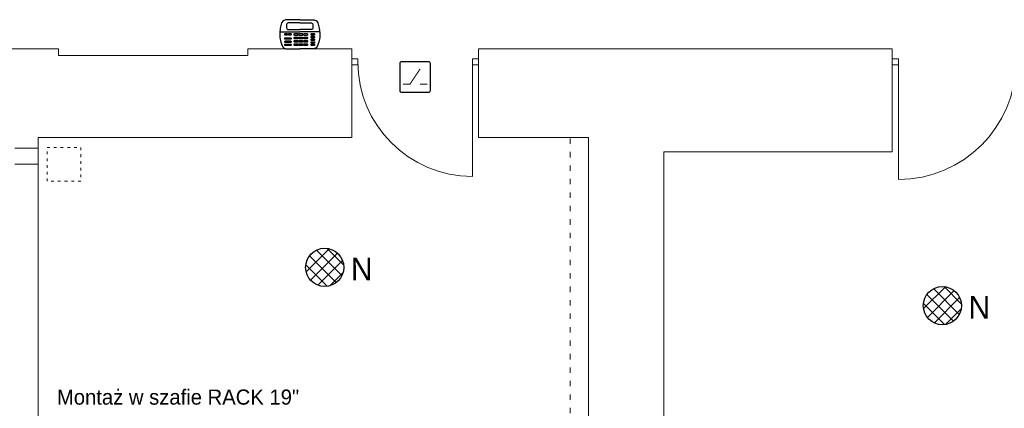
# Model space of a CAD drawing. Header units: centimetres. Extents: x 74448 to 96987, y -37016 to -10817.
# Tile 104 of 174: x 79468 to 80347, y -30507 to -30161. Entities that reach past the tile are written whole.
import ezdxf

# ---------------------------------------------------------------- set-up
doc = ezdxf.new("R2010")
doc.units = ezdxf.units.CM
doc.header["$LTSCALE"] = 0.02
doc.linetypes.add('ACAD_ISO03W100', pattern=[30, 12, -18])
doc.layers.get('0').update_dxf_attribs({"color": 8, "lineweight": 13})
for name, color, linetype, lineweight in [('_AUDIO', 7, 'Continuous', 18), ('CCTV', 7, 'Continuous', 25), ('LINIE PRZEKROJOWE', 8, 'Continuous', 13), ('SSWiN', 7, 'Continuous', 25), ('stolarka', 8, 'Continuous', 13), ('WIDOK', 8, 'Continuous', 13)]:
    doc.layers.add(name, color=color, linetype=linetype, lineweight=lineweight)
doc.styles.add('Tomasz_W legenda', font='TCM_____.TTF')
pattern_1 = [(45, (-5798.748, -5798.748), (-5.6126601, 5.6126601), []), (135, (-5798.748, -5798.748), (-5.6126601, -5.6126601), [])]

# ---------------------------------------------------------------- blocks, each defined once
blk = doc.blocks.new('*U3')
at = {"layer": 'stolarka', "transparency": 33554684}
blk.add_lwpolyline([(5, 0), (5, 95)], dxfattribs=at)
for points in [[(0, 2.5), (0, -2.5), (5, -2.5), (5, 2.5)], [(100, -2.5), (105, -2.5), (105, 2.5), (100, 2.5)]]:
    blk.add_lwpolyline(points, close=True, dxfattribs=at)
blk.add_arc((5, 0), 95, 0, 90, dxfattribs=at)
blk = doc.blocks.new('AAT_KONTRKTRON')
blk.add_lwpolyline([(1, -8.27), (15.54, -8.27, 0.414214), (16.54, -7.27), (16.54, 7.27, 0.414214), (15.54, 8.27), (1, 8.27, 0.414214), (0, 7.27), (0, -7.27, 0.414214)], format="xyb", close=True)
at = {"const_width": 0.551}
for points in [[(1.65, -3.86), (5.51, -3.86), (11.02, 4.41)], [(11.02, -3.86), (14.88, -3.86)]]:
    blk.add_lwpolyline(points, dxfattribs=at)
blk = doc.blocks.new('AAT_KLAW_LCD')
for points in [[(13.08, 10.24), (3.63, 10.24), (2.19, 9.58), (1.17, 8.14), (0.3, 4.78), (0, 1.5), (0, -1.5), (0.6, -4.39), (1.65, -7.24), (2.37, -8.17), (4, -8.8), (13.08, -8.8)], [(13.08, 10.24), (22.52, 10.24), (23.96, 9.58), (24.98, 8.14), (25.86, 4.78), (26.16, 1.5), (26.16, -1.5), (25.56, -4.39), (24.5, -7.24), (23.78, -8.17), (22.16, -8.8), (13.08, -8.8)], [(0.08, 2.34), (13.08, 2.34)], [(26.08, 2.34), (13.08, 2.34)]]:
    blk.add_lwpolyline(points)
for points in [[(13.08, 8.13), (5.48, 8.13, 0.414214), (4.48, 7.13), (4.48, 4.83, 0.414214), (5.48, 3.83), (13.08, 3.83)], [(13.08, 8.13), (20.68, 8.13, -0.414214), (21.68, 7.13), (21.68, 4.83, -0.414214), (20.68, 3.83), (13.08, 3.83)]]:
    blk.add_lwpolyline(points, format="xyb")
for points in [[(3.65, 1.16), (4.62, 1.16, -0.414214), (5.02, 0.76), (5.02, 0.58, -0.414214), (4.62, 0.18), (3.65, 0.18, -0.414214), (3.25, 0.58), (3.25, 0.76, -0.414214)], [(6.02, 1.16), (6.98, 1.16, -0.414214), (7.38, 0.76), (7.38, 0.58, -0.414214), (6.98, 0.18), (6.02, 0.18, -0.414214), (5.62, 0.58), (5.62, 0.76, -0.414214)], [(9.88, 1.16), (11.44, 1.16, -0.414214), (11.84, 0.76), (11.84, 0.36, -0.414214), (11.44, -0.04), (9.88, -0.04, -0.414214), (9.48, 0.36), (9.48, 0.76, -0.414214)], [(12.94, 1.16), (14.51, 1.16, -0.414214), (14.91, 0.76), (14.91, 0.36, -0.414214), (14.51, -0.04), (12.94, -0.04, -0.414214), (12.54, 0.36), (12.54, 0.76, -0.414214)], [(16.17, 1.16), (17.73, 1.16, -0.414214), (18.13, 0.76), (18.13, 0.36, -0.414214), (17.73, -0.04), (16.17, -0.04, -0.414214), (15.77, 0.36), (15.77, 0.76, -0.414214)], [(20.87, 1.16), (22.42, 1.16, -0.414214), (22.82, 0.76), (22.82, 0.58, -0.414214), (22.42, 0.18), (20.87, 0.18, -0.414214), (20.47, 0.58), (20.47, 0.76, -0.414214)], [(3.65, -1.53), (6.98, -1.53, -0.414214), (7.38, -1.93), (7.38, -2.12, -0.414214), (6.98, -2.52), (3.65, -2.52, -0.414214), (3.25, -2.12), (3.25, -1.93, -0.414214)], [(3.65, -3.7), (6.98, -3.7, -0.414214), (7.38, -4.1), (7.38, -4.28, -0.414214), (6.98, -4.68), (3.65, -4.68, -0.414214), (3.25, -4.28), (3.25, -4.1, -0.414214)], [(3.65, -5.77), (6.98, -5.77, -0.414214), (7.38, -6.17), (7.38, -6.36, -0.414214), (6.98, -6.76), (3.65, -6.76, -0.414214), (3.25, -6.36), (3.25, -6.17, -0.414214)], [(9.88, -1.13), (11.44, -1.13, -0.414214), (11.84, -1.53), (11.84, -1.93, -0.414214), (11.44, -2.33), (9.88, -2.33, -0.414214), (9.48, -1.93), (9.48, -1.53, -0.414214)], [(9.88, -3.37), (11.44, -3.37, -0.414214), (11.84, -3.77), (11.84, -4.17, -0.414214), (11.44, -4.57), (9.88, -4.57, -0.414214), (9.48, -4.17), (9.48, -3.77, -0.414214)], [(9.88, -5.55), (11.44, -5.55, -0.414214), (11.84, -5.95), (11.84, -6.35, -0.414214), (11.44, -6.75), (9.88, -6.75, -0.414214), (9.48, -6.35), (9.48, -5.95, -0.414214)], [(12.94, -1.13), (14.51, -1.13, -0.414214), (14.91, -1.53), (14.91, -1.93, -0.414214), (14.51, -2.33), (12.94, -2.33, -0.414214), (12.54, -1.93), (12.54, -1.53, -0.414214)], [(12.94, -3.37), (14.51, -3.37, -0.414214), (14.91, -3.77), (14.91, -4.17, -0.414214), (14.51, -4.57), (12.94, -4.57, -0.414214), (12.54, -4.17), (12.54, -3.77, -0.414214)], [(12.94, -5.55), (14.51, -5.55, -0.414214), (14.91, -5.95), (14.91, -6.35, -0.414214), (14.51, -6.75), (12.94, -6.75, -0.414214), (12.54, -6.35), (12.54, -5.95, -0.414214)], [(16.17, -1.13), (17.73, -1.13, -0.414214), (18.13, -1.53), (18.13, -1.93, -0.414214), (17.73, -2.33), (16.17, -2.33, -0.414214), (15.77, -1.93), (15.77, -1.53, -0.414214)], [(16.17, -3.37), (17.73, -3.37, -0.414214), (18.13, -3.77), (18.13, -4.17, -0.414214), (17.73, -4.57), (16.17, -4.57, -0.414214), (15.77, -4.17), (15.77, -3.77, -0.414214)], [(16.17, -5.55), (17.73, -5.55, -0.414214), (18.13, -5.95), (18.13, -6.35, -0.414214), (17.73, -6.75), (16.17, -6.75, -0.414214), (15.77, -6.35), (15.77, -5.95, -0.414214)], [(20.87, -0.65), (22.42, -0.65, -0.414214), (22.82, -1.05), (22.82, -1.24, -0.414214), (22.42, -1.64), (20.87, -1.64, -0.414214), (20.47, -1.24), (20.47, -1.05, -0.414214)], [(20.87, -2.39), (22.42, -2.39, -0.414214), (22.82, -2.79), (22.82, -2.98, -0.414214), (22.42, -3.38), (20.87, -3.38, -0.414214), (20.47, -2.98), (20.47, -2.79, -0.414214)], [(20.87, -4.19), (22.42, -4.19, -0.414214), (22.82, -4.59), (22.82, -4.78, -0.414214), (22.42, -5.18), (20.87, -5.18, -0.414214), (20.47, -4.78), (20.47, -4.59, -0.414214)], [(20.87, -5.76), (22.42, -5.76, -0.414214), (22.82, -6.16), (22.82, -6.35, -0.414214), (22.42, -6.75), (20.87, -6.75, -0.414214), (20.47, -6.35), (20.47, -6.16, -0.414214)]]:
    blk.add_lwpolyline(points, format="xyb", close=True)

msp = doc.modelspace()

# ---------------------------------------------------------------- hatches: boundary and pattern name
at = {"layer": '_AUDIO'}
h = msp.add_hatch(dxfattribs=at)
h.set_pattern_fill('ANSI37', color=256, scale=2.5)
h.set_pattern_definition(pattern_1)
h.paths.add_polyline_path([(79757.56, -30381.26, 1), (79723.56, -30381.26, 1)])
h = msp.add_hatch(dxfattribs=at)
h.set_pattern_fill('ANSI37', color=256, scale=2.5)
h.set_pattern_definition(pattern_1)
h.paths.add_polyline_path([(80308.61, -30415.4, 1), (80274.61, -30415.4, 1)])

# ---------------------------------------------------------------- linework, layer by layer
at = {"layer": '_AUDIO', "lineweight": 30}
for centre in [(79740.56, -30381.26), (80291.61, -30415.4)]:
    msp.add_circle(centre, 17, dxfattribs=at)
at = {"layer": 'LINIE PRZEKROJOWE'}
for points in [[(79323.67, -30186.47), (79502.92, -30186.47)], [(79323.67, -30186.47), (79502.92, -30186.47), (79502.92, -30192.47), (79671.92, -30192.47), (79671.92, -30186.47)], [(79671.92, -30186.47), (79764.67, -30186.47), (79764.67, -30265.47)], [(79877.67, -30186.47), (79877.67, -30265.47)], [(79877.67, -30186.47), (80246.82, -30186.47), (80246.82, -30278.18)], [(79484.96, -30265.47), (79764.67, -30265.47)], [(79484.98, -30318.47), (79484.96, -30318.47), (79484.96, -30265.47)], [(79877.67, -30265.47), (79975.98, -30265.47), (79975.98, -30865.47), (79975.98, -30880.47), (79814.98, -30880.47), (79814.98, -30961.47)], [(79877.67, -30265.47), (79975.98, -30265.47)], [(79463.98, -30275.2), (79484.96, -30275.2)], [(80042.98, -30278.18), (80246.82, -30278.18)], [(80157.98, -30544.18), (80042.98, -30544.18), (80042.98, -30278.18)], [(79463.98, -30289.29), (79484.96, -30289.29)], [(79484.98, -30880.35), (79484.98, -30318.35)]]:
    msp.add_lwpolyline(points, dxfattribs=at)
at = {"layer": 'WIDOK', "linetype": 'ACAD_ISO03W100', "ltscale": 20}
msp.add_lwpolyline([(79959.66, -30266.47), (79959.66, -30885.47)], dxfattribs=at)
at = {"layer": 'WIDOK', "linetype": 'ACAD_ISO03W100', "ltscale": 10}
msp.add_lwpolyline([(79492.93, -30274.53), (79522.93, -30274.53), (79522.93, -30304.53), (79492.93, -30304.53), (79492.93, -30274.53)], dxfattribs=at)

# ---------------------------------------------------------------- block references
at = {"layer": 'SSWiN'}
for name, p, xscale, yscale, zscale in [('AAT_KLAW_LCD', (79700.52, -30174.51), 1.359403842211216, 1.359403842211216, 1.359403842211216), ('AAT_KONTRKTRON', (79807.55, -30211.62), 1.647762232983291, 1.647762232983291, 1.647762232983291)]:
    msp.add_blockref(name, p, dxfattribs=dict(at, xscale=xscale, yscale=yscale, zscale=zscale))
at = {"layer": 'stolarka', "transparency": 33554684, "rotation": 180}
for p, xscale, yscale, zscale in [((79877.67, -30197.99), 1.076190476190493, 1.076190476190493, 1.076190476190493), ((80246.82, -30198.06), -1.104761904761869, 1.104761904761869, 1.104761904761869)]:
    msp.add_blockref('*U3', p, dxfattribs=dict(at, xscale=xscale, yscale=yscale, zscale=zscale))

# ---------------------------------------------------------------- texts
at = {"layer": '_AUDIO', "char_height": 20, "width": 16.5734, "attachment_point": 1, "style": 'Tomasz_W legenda'}
for insert in [(79763.92, -30372.77), (80314.97, -30406.9)]:
    msp.add_mtext('N', dxfattribs=dict(at, insert=insert))
at = {"layer": 'CCTV', "ltscale": 0.5, "insert": (79501.64, -30496.98), "char_height": 13.5, "width": 420.5829, "attachment_point": 4, "line_spacing_factor": 0.825, "style": 'Tomasz_W legenda'}
msp.add_mtext('{Montaż w szafie RACK 19"}', dxfattribs=at)

doc.saveas('drawing.dxf')
